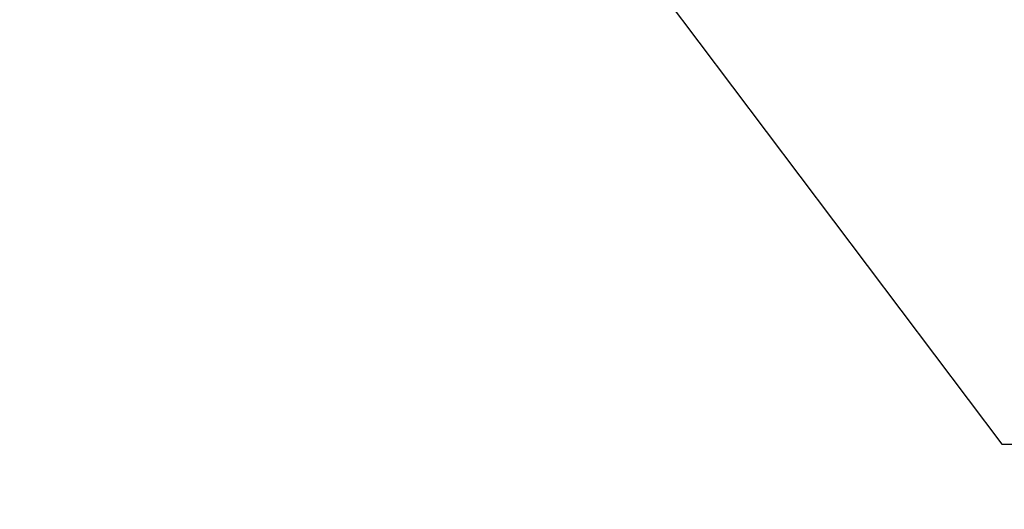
# Model space of a CAD drawing. Header units: inches. Extents: x -20472 to 23246, y -642 to 972.
# Tile 19 of 105: x 167 to 271, y 4 to 56. Entities that reach past the tile are written whole.
import ezdxf
from ezdxf import colors
from ezdxf.entities.mleader import LeaderData, LeaderLine
from ezdxf.math import Vec2, Vec3

# ---------------------------------------------------------------- set-up
doc = ezdxf.new("R2010")
doc.units = ezdxf.units.IN
doc.header["$MEASUREMENT"] = 0
doc.layers.add('S-ANNO-TEXT', color=2, linetype='Continuous')
doc.styles.add('Annotative', font='romans.shx', dxfattribs={"width": 0.8, "height": 0.125})

msp = doc.modelspace()

# ---------------------------------------------------------------- leaders
at = {"layer": 'S-ANNO-TEXT', "linetype": 'Continuous', "lineweight": -3}
ml = msp.add_multileader_mtext('Standard', dxfattribs=at)
ml.set_content('MECHANICAL ROOM\\PVENTILATION PIPES. REF:\\PS706A', color=256, style='Annotative')
ml.set_leader_properties(color=1)
ml.build(insert=Vec2(0, 0))
ml.multileader.update_dxf_attribs({"text_right_attachment_type": 3, "dogleg_length": 0.125, "arrow_head_size": 12, "scale": 96})
ctx = ml.context
ctx.base_point, ctx.scale, ctx.char_height, ctx.arrow_head_size, ctx.landing_gap_size, ctx.plane_origin = Vec3(403.2609, 10.9108), 96, 12, 12, 12, Vec3(536.461, 235.5134)
ctx.right_attachment = 3
notes = []
notes.append((ctx, [(0, (1, 1, 0), (270.603, 10.9108), (1, 0), 132.658, [(1, [(244.091, 148.185), (167.0292, 148.1221)], 0, [])])]))
ctx.mtext.insert, ctx.mtext.width, ctx.mtext.defined_height, ctx.mtext.flow_direction = Vec3(415.2609, 16.9108), 180.765456, 847.4061, 5
for ctx, leaders in notes:
    for number, flags, end, landing, length, lines in leaders:
        leader = LeaderData()
        leader.index, (leader.has_last_leader_line, leader.has_dogleg_vector, leader.attachment_direction) = number, flags
        leader.last_leader_point, leader.dogleg_vector, leader.dogleg_length = Vec3(end), Vec3(landing), length
        for number, points, colour, breaks in lines:
            line = LeaderLine()
            line.index, line.vertices, line.color, line.breaks = number, Vec3.list(points), colors.encode_raw_color(colour), breaks
            leader.lines.append(line)
        ctx.leaders.append(leader)

doc.saveas('drawing.dxf')
